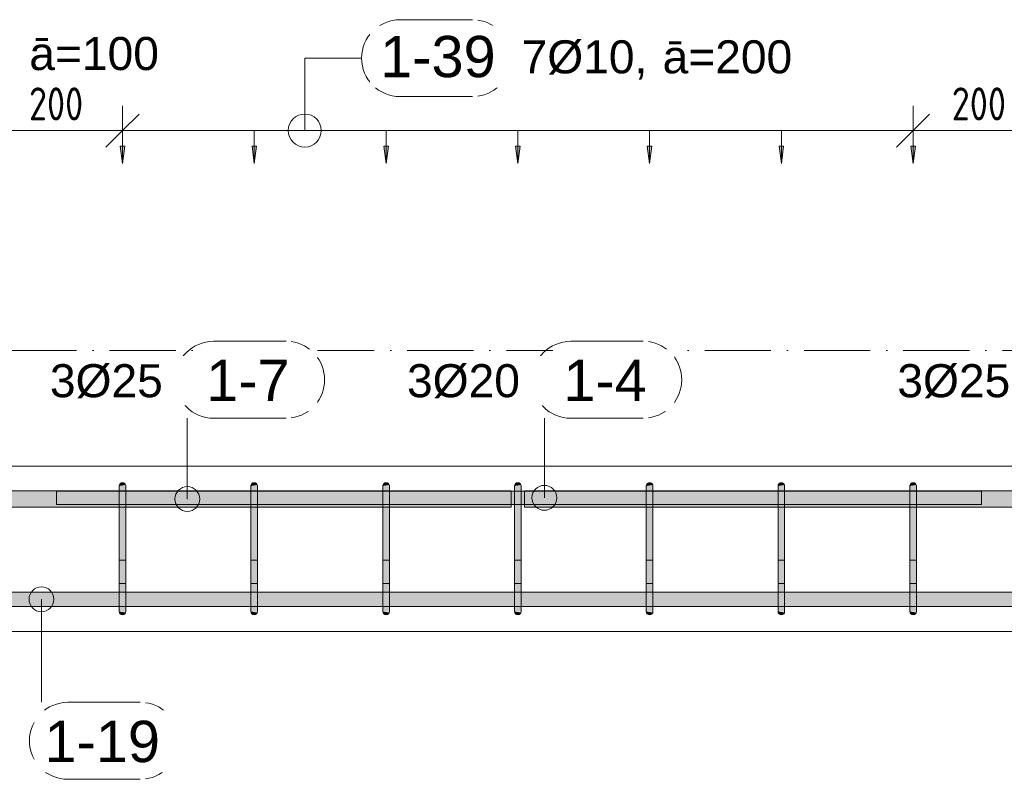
# Model space of a CAD drawing. Header units: millimetres. Extents: x 4307 to 42792, y 1610 to 10025.
# Tile 210 of 256: x 32364 to 33853, y 8446 to 9596. Entities that reach past the tile are written whole.
import ezdxf

# ---------------------------------------------------------------- set-up
doc = ezdxf.new("R2010")
doc.units = ezdxf.units.MM
doc.linetypes.add('Čerchovaná', pattern=[150, 100, -25, 0, -25])
for name, color, linetype, lineweight in [('A-ANNO-DIMS', 211, 'Continuous', 5), ('A-ANNO-DIMS-25', 211, 'Continuous', 5), ('A-FLOR-LEVL', 51, 'Continuous', 5), ('S-BEAM', 12, 'Continuous', 9), ('S-RBAR', 171, 'Continuous', 5), ('S-RBAR-IDEN', 171, 'Continuous', 5)]:
    doc.layers.add(name, color=color, linetype=linetype, lineweight=lineweight)
doc.styles.add('Arial', font='arial.ttf', dxfattribs={"height": 50})
doc.styles.add('Arial_1', font='arial.ttf', dxfattribs={"height": 62.5})
doc.styles.add('ISOCPEUR_2', font='isocpeur.ttf', dxfattribs={"width": 0.8, "height": 50})
doc.dimstyles.new('Vnitřní', dxfattribs={"dimscale": 304.8, "dimtxt": 49.799059, "dimasz": 0.164042, "dimexe": 0.123031, "dimexo": 0.0625, "dimgap": 0, "dimtad": 1, "dimdec": 0, "dimzin": 0, "dimdsep": 46, "dimtxsty": 'ISOCPEUR_2', "dimblk1": 'OBLIQUE', "dimblk2": 'OBLIQUE', "dimsah": 1, "dimcen": 0.09, "dimdle": 0.123031, "dimazin": 0, "dimtfac": 1, "dimtdec": 4, "dimtix": 1, "dimtmove": 0, "dimatfit": 3, "dimfxl": 0.123031, "dimfxlon": 1, "dimtvp": 1, "dimtolj": 1, "dimtzin": 0, "dimarcsym": 2})
doc.dimstyles.new('Výztuž_kusy__řezy__3', dxfattribs={"dimscale": 304.8, "dimtxt": 0.18, "dimasz": 0, "dimexe": 0, "dimexo": 0.0625, "dimgap": 0.082021, "dimtad": 1, "dimdec": 0, "dimzin": 0, "dimdsep": 46, "dimtxsty": 'Arial_1', "dimblk1": 'NONE', "dimblk2": 'NONE', "dimsah": 1, "dimcen": 0.09, "dimazin": 0, "dimtfac": 1, "dimtdec": 4, "dimtix": 1, "dimtmove": 0, "dimatfit": 3, "dimfxl": 0.164042, "dimfxlon": 1, "dimtvp": 1, "dimtfill": 1, "dimtolj": 1, "dimtzin": 0, "dimarcsym": 2})

# ---------------------------------------------------------------- blocks, each defined once
blk = doc.blocks.new('DIMBLOCK792-V3')
at = {"layer": 'A-ANNO-DIMS-25'}
for p, q in [((32319.2, 9427.8), (32319.2, 9465.3)), ((32519.2, 9427.8), (32519.2, 9465.3)), ((32319.2, 9427.8), (32344.2, 9452.8)), ((32519.2, 9427.8), (32544.2, 9452.8)), ((32281.7, 9427.8), (32556.7, 9427.8)), ((32319.2, 9427.8), (32294.2, 9402.8)), ((32319.2, 9427.8), (32319.2, 9390.3)), ((32519.2, 9427.8), (32494.2, 9402.8)), ((32519.2, 9427.8), (32519.2, 9390.3))]:
    blk.add_line(p, q, dxfattribs=at)
at = {"layer": 'A-ANNO-DIMS-25', "color": 0, "insert": (32377.6, 9493.1), "char_height": 50, "width": 99.981, "attachment_point": 1, "line_spacing_factor": 1.149209, "style": 'ISOCPEUR_2'}
blk.add_mtext('200', dxfattribs=at)
blk = doc.blocks.new('_Oblique')
at = {"color": 0, "linetype": 'ByBlock', "lineweight": -2}
blk.add_line((-0.5, -0.5), (0.5, 0.5), dxfattribs=at)
blk = doc.blocks.new('DIMBLOCK793-V3')
at = {"layer": 'A-ANNO-DIMS-25'}
for p, q in [((33715.5, 9427.8), (33715.5, 9465.3)), ((33915.5, 9427.8), (33915.5, 9465.3)), ((33715.5, 9427.8), (33740.5, 9452.8)), ((33915.5, 9427.8), (33940.5, 9452.8)), ((33678, 9427.8), (33953, 9427.8)), ((33715.5, 9427.8), (33690.5, 9402.8)), ((33715.5, 9427.8), (33715.5, 9390.3)), ((33915.5, 9427.8), (33890.5, 9402.8)), ((33915.5, 9427.8), (33915.5, 9390.3))]:
    blk.add_line(p, q, dxfattribs=at)
at = {"layer": 'A-ANNO-DIMS-25', "color": 0, "insert": (33773.9, 9493.1), "char_height": 50, "width": 99.981, "attachment_point": 1, "line_spacing_factor": 1.149209, "style": 'ISOCPEUR_2'}
blk.add_mtext('200', dxfattribs=at)
blk = doc.blocks.new('DIMBLOCK812-V3')
at = {"layer": 'A-ANNO-DIMS-25'}
for points in [[(32519.2, 9377.8), (32522.7, 9404.1), (32515.8, 9404.1)], [(32718.6, 9377.8), (32722.1, 9404.1), (32715.2, 9404.1)]]:
    blk.add_hatch(color=256, dxfattribs=at).paths.add_polyline_path(points)
for p, q in [((32519.2, 9427.8), (32718.6, 9427.8)), ((32519.2, 9427.8), (32519.2, 9427.8)), ((32519.2, 9427.8), (32519.2, 9377.8)), ((32718.6, 9427.8), (32718.6, 9427.8)), ((32718.6, 9427.8), (32718.6, 9377.8)), ((32522.7, 9404.1), (32515.8, 9404.1)), ((32515.8, 9404.1), (32519.2, 9377.8)), ((32519.2, 9377.8), (32522.7, 9404.1)), ((32722.1, 9404.1), (32715.2, 9404.1)), ((32715.2, 9404.1), (32718.6, 9377.8)), ((32718.6, 9377.8), (32722.1, 9404.1))]:
    blk.add_line(p, q, dxfattribs=at)
blk = doc.blocks.new('_None')
blk = doc.blocks.new('DIMBLOCK813-V3')
at = {"layer": 'A-ANNO-DIMS-25'}
for points in [[(32718.6, 9377.8), (32722.1, 9404.1), (32715.2, 9404.1)], [(32918, 9377.8), (32921.5, 9404.1), (32914.5, 9404.1)]]:
    blk.add_hatch(color=256, dxfattribs=at).paths.add_polyline_path(points)
for p, q in [((32718.6, 9427.8), (32918, 9427.8)), ((32718.6, 9427.8), (32718.6, 9427.8)), ((32718.6, 9427.8), (32718.6, 9377.8)), ((32918, 9427.8), (32918, 9427.8)), ((32918, 9427.8), (32918, 9377.8)), ((32722.1, 9404.1), (32715.2, 9404.1)), ((32715.2, 9404.1), (32718.6, 9377.8)), ((32718.6, 9377.8), (32722.1, 9404.1)), ((32921.5, 9404.1), (32914.5, 9404.1)), ((32914.5, 9404.1), (32918, 9377.8)), ((32918, 9377.8), (32921.5, 9404.1))]:
    blk.add_line(p, q, dxfattribs=at)
blk = doc.blocks.new('DIMBLOCK814-V3')
at = {"layer": 'A-ANNO-DIMS-25'}
for points in [[(32918, 9377.8), (32921.5, 9404.1), (32914.5, 9404.1)], [(33117.4, 9377.8), (33120.8, 9404.1), (33113.9, 9404.1)]]:
    blk.add_hatch(color=256, dxfattribs=at).paths.add_polyline_path(points)
for p, q in [((32918, 9427.8), (33117.4, 9427.8)), ((32918, 9427.8), (32918, 9427.8)), ((32918, 9427.8), (32918, 9377.8)), ((33117.4, 9427.8), (33117.4, 9427.8)), ((33117.4, 9427.8), (33117.4, 9377.8)), ((32921.5, 9404.1), (32914.5, 9404.1)), ((32914.5, 9404.1), (32918, 9377.8)), ((32918, 9377.8), (32921.5, 9404.1)), ((33120.8, 9404.1), (33113.9, 9404.1)), ((33113.9, 9404.1), (33117.4, 9377.8)), ((33117.4, 9377.8), (33120.8, 9404.1))]:
    blk.add_line(p, q, dxfattribs=at)
blk = doc.blocks.new('DIMBLOCK815-V3')
at = {"layer": 'A-ANNO-DIMS-25'}
for points in [[(33117.4, 9377.8), (33120.8, 9404.1), (33113.9, 9404.1)], [(33316.8, 9377.8), (33320.2, 9404.1), (33313.3, 9404.1)]]:
    blk.add_hatch(color=256, dxfattribs=at).paths.add_polyline_path(points)
for p, q in [((33117.4, 9427.8), (33316.8, 9427.8)), ((33117.4, 9427.8), (33117.4, 9427.8)), ((33117.4, 9427.8), (33117.4, 9377.8)), ((33316.8, 9427.8), (33316.8, 9427.8)), ((33316.8, 9427.8), (33316.8, 9377.8)), ((33120.8, 9404.1), (33113.9, 9404.1)), ((33113.9, 9404.1), (33117.4, 9377.8)), ((33117.4, 9377.8), (33120.8, 9404.1)), ((33320.2, 9404.1), (33313.3, 9404.1)), ((33313.3, 9404.1), (33316.8, 9377.8)), ((33316.8, 9377.8), (33320.2, 9404.1))]:
    blk.add_line(p, q, dxfattribs=at)
blk = doc.blocks.new('DIMBLOCK816-V3')
at = {"layer": 'A-ANNO-DIMS-25'}
for points in [[(33316.8, 9377.8), (33320.2, 9404.1), (33313.3, 9404.1)], [(33516.1, 9377.8), (33519.6, 9404.1), (33512.7, 9404.1)]]:
    blk.add_hatch(color=256, dxfattribs=at).paths.add_polyline_path(points)
for p, q in [((33316.8, 9427.8), (33516.1, 9427.8)), ((33316.8, 9427.8), (33316.8, 9427.8)), ((33316.8, 9427.8), (33316.8, 9377.8)), ((33516.1, 9427.8), (33516.1, 9427.8)), ((33516.1, 9427.8), (33516.1, 9377.8)), ((33320.2, 9404.1), (33313.3, 9404.1)), ((33313.3, 9404.1), (33316.8, 9377.8)), ((33316.8, 9377.8), (33320.2, 9404.1)), ((33519.6, 9404.1), (33512.7, 9404.1)), ((33512.7, 9404.1), (33516.1, 9377.8)), ((33516.1, 9377.8), (33519.6, 9404.1))]:
    blk.add_line(p, q, dxfattribs=at)
blk = doc.blocks.new('DIMBLOCK817-V3')
at = {"layer": 'A-ANNO-DIMS-25'}
for points in [[(33516.1, 9377.8), (33519.6, 9404.1), (33512.7, 9404.1)], [(33715.5, 9377.8), (33719, 9404.1), (33712.1, 9404.1)]]:
    blk.add_hatch(color=256, dxfattribs=at).paths.add_polyline_path(points)
for p, q in [((33516.1, 9427.8), (33715.5, 9427.8)), ((33516.1, 9427.8), (33516.1, 9427.8)), ((33516.1, 9427.8), (33516.1, 9377.8)), ((33715.5, 9427.8), (33715.5, 9427.8)), ((33715.5, 9427.8), (33715.5, 9377.8)), ((33519.6, 9404.1), (33512.7, 9404.1)), ((33512.7, 9404.1), (33516.1, 9377.8)), ((33516.1, 9377.8), (33519.6, 9404.1)), ((33719, 9404.1), (33712.1, 9404.1)), ((33712.1, 9404.1), (33715.5, 9377.8)), ((33715.5, 9377.8), (33719, 9404.1))]:
    blk.add_line(p, q, dxfattribs=at)
blk = doc.blocks.new('DIMBLOCK818-V3')
at = {"layer": 'A-ANNO-DIMS-25'}
for points in [[(32519.2, 9377.8), (32522.7, 9404.1), (32515.8, 9404.1)], [(32718.6, 9377.8), (32722.1, 9404.1), (32715.2, 9404.1)], [(32918, 9377.8), (32921.5, 9404.1), (32914.5, 9404.1)], [(33117.4, 9377.8), (33120.8, 9404.1), (33113.9, 9404.1)], [(33316.8, 9377.8), (33320.2, 9404.1), (33313.3, 9404.1)], [(33516.1, 9377.8), (33519.6, 9404.1), (33512.7, 9404.1)], [(33715.5, 9377.8), (33719, 9404.1), (33712.1, 9404.1)]]:
    blk.add_hatch(color=256, dxfattribs=at).paths.add_polyline_path(points)
for p, q in [((32519.2, 9427.8), (33715.5, 9427.8)), ((32519.2, 9427.8), (32718.6, 9427.8)), ((32519.2, 9427.8), (32519.2, 9427.8)), ((32519.2, 9427.8), (32519.2, 9377.8)), ((32718.6, 9427.8), (32918, 9427.8)), ((32718.6, 9427.8), (32718.6, 9427.8)), ((32718.6, 9427.8), (32718.6, 9377.8)), ((32918, 9427.8), (33117.4, 9427.8)), ((32918, 9427.8), (32918, 9427.8)), ((32918, 9427.8), (32918, 9377.8)), ((33117.4, 9427.8), (33316.8, 9427.8)), ((33117.4, 9427.8), (33117.4, 9427.8)), ((33117.4, 9427.8), (33117.4, 9377.8)), ((33316.8, 9427.8), (33516.1, 9427.8)), ((33316.8, 9427.8), (33316.8, 9427.8)), ((33316.8, 9427.8), (33316.8, 9377.8)), ((33516.1, 9427.8), (33715.5, 9427.8)), ((33516.1, 9427.8), (33516.1, 9427.8)), ((33516.1, 9427.8), (33516.1, 9377.8)), ((33715.5, 9427.8), (33715.5, 9427.8)), ((33715.5, 9427.8), (33715.5, 9377.8)), ((32522.7, 9404.1), (32515.8, 9404.1)), ((32515.8, 9404.1), (32519.2, 9377.8)), ((32519.2, 9377.8), (32522.7, 9404.1)), ((32722.1, 9404.1), (32715.2, 9404.1)), ((32715.2, 9404.1), (32718.6, 9377.8)), ((32718.6, 9377.8), (32722.1, 9404.1)), ((32921.5, 9404.1), (32914.5, 9404.1)), ((32914.5, 9404.1), (32918, 9377.8)), ((32918, 9377.8), (32921.5, 9404.1)), ((33120.8, 9404.1), (33113.9, 9404.1)), ((33113.9, 9404.1), (33117.4, 9377.8)), ((33117.4, 9377.8), (33120.8, 9404.1)), ((33320.2, 9404.1), (33313.3, 9404.1)), ((33313.3, 9404.1), (33316.8, 9377.8)), ((33316.8, 9377.8), (33320.2, 9404.1)), ((33519.6, 9404.1), (33512.7, 9404.1)), ((33512.7, 9404.1), (33516.1, 9377.8)), ((33516.1, 9377.8), (33519.6, 9404.1)), ((33719, 9404.1), (33712.1, 9404.1)), ((33712.1, 9404.1), (33715.5, 9377.8)), ((33715.5, 9377.8), (33719, 9404.1))]:
    blk.add_line(p, q, dxfattribs=at)
blk = doc.blocks.new('Popisek výztuže__BEZ NATOČENÍ_ - _Typ_ množství_PRAVÝ _řezy_-573725-V3')
at = {"layer": 'S-RBAR-IDEN'}
for p, q in [((6547.6, 9782.6), (6437.9, 9782.6)), ((6437.9, 9666.2), (6547.6, 9666.2))]:
    blk.add_line(p, q, dxfattribs=at)
for centre, start, end in [((6437.9, 9724.4), 90, 270), ((6547.6, 9724.4), 277.6434, 82.3566)]:
    blk.add_arc(centre, 58.2, start, end, dxfattribs=at)
blk = doc.blocks.new('Popisek výztuže - _Typ_ množství_LEVÝ-573731-V3')
at = {"layer": 'S-RBAR-IDEN'}
for p, q in [((5555.8, 9108.9), (5446.1, 9108.9)), ((5446.1, 8992.5), (5555.8, 8992.5))]:
    blk.add_line(p, q, dxfattribs=at)
for centre, start, end in [((5446.1, 9050.7), 90, 270), ((5555.8, 9050.7), 277.6434, 82.3566)]:
    blk.add_arc(centre, 58.2, start, end, dxfattribs=at)

msp = doc.modelspace()

# ---------------------------------------------------------------- hatches: boundary and pattern name
at = {"layer": 'S-RBAR'}
for points in [[(32514.2, 8890), (32524.1, 8891.3), (32523.6, 8892.5), (32522.8, 8893.5), (32521.7, 8894.3), (32520.5, 8894.8), (32519.2, 8895), (32517.9, 8894.8), (32516.7, 8894.3), (32515.7, 8893.5), (32514.9, 8892.4), (32514.4, 8891.3)], [(32713.6, 8890), (32723.4, 8891.3), (32722.9, 8892.5), (32722.2, 8893.5), (32721.1, 8894.3), (32719.9, 8894.8), (32718.6, 8895), (32717.3, 8894.8), (32716.1, 8894.3), (32715.1, 8893.5), (32714.2, 8892.4), (32713.8, 8891.3)], [(32913, 8890), (32922.8, 8891.3), (32922.3, 8892.5), (32921.5, 8893.5), (32920.5, 8894.3), (32919.3, 8894.8), (32918, 8895), (32916.7, 8894.8), (32915.5, 8894.3), (32914.5, 8893.5), (32913.6, 8892.4), (32913.2, 8891.3)], [(33112.4, 8890), (33122.2, 8891.3), (33121.7, 8892.5), (33120.1, 8894.1), (33119.9, 8894.3), (33118.7, 8894.8), (33117.4, 8895), (33116.1, 8894.8), (33114.9, 8894.3), (33113.8, 8893.5), (33113, 8892.4), (33112.5, 8891.3)], [(33311.8, 8890), (33321.6, 8891.3), (33321.1, 8892.5), (33320.3, 8893.5), (33319.3, 8894.3), (33318.1, 8894.8), (33316.8, 8895), (33315.5, 8894.8), (33314.3, 8894.3), (33313.2, 8893.5), (33312.4, 8892.4), (33311.9, 8891.3)], [(33511.1, 8890), (33521, 8891.3), (33520.5, 8892.5), (33519.7, 8893.5), (33518.6, 8894.3), (33517.4, 8894.8), (33516.1, 8895), (33514.8, 8894.8), (33513.6, 8894.3), (33512.6, 8893.5), (33511.8, 8892.4), (33511.3, 8891.3)], [(33710.5, 8890), (33720.3, 8891.3), (33719.8, 8892.5), (33719.1, 8893.5), (33718, 8894.3), (33716.8, 8894.8), (33715.5, 8895), (33714.2, 8894.8), (33713, 8894.3), (33712, 8893.5), (33711.1, 8892.4), (33710.7, 8891.3)], [(32524.2, 8865), (32524.2, 8890), (32514.2, 8890), (32514.2, 8865)], [(32723.6, 8865), (32723.6, 8890), (32713.6, 8890), (32713.6, 8865)], [(32923, 8865), (32923, 8890), (32913, 8890), (32913, 8865)], [(33122.4, 8865), (33122.2, 8890), (33112.4, 8890), (33112.4, 8865), (33120.1, 8865)], [(33321.8, 8865), (33321.8, 8890), (33311.8, 8890), (33311.8, 8865)], [(33521.1, 8865), (33521.1, 8890), (33511.1, 8890), (33511.1, 8865)], [(33720.5, 8865), (33720.5, 8890), (33710.5, 8890), (33710.5, 8865)], [(32524.2, 8725), (32524.2, 8865), (32514.2, 8865), (32514.2, 8725)], [(32723.6, 8725), (32723.6, 8865), (32713.6, 8865), (32713.6, 8725)], [(32923, 8725), (32923, 8865), (32913, 8865), (32913, 8725)], [(33112.4, 8725), (33122.4, 8725), (33122.4, 8865), (33112.4, 8865), (33112.4, 8832)], [(33321.8, 8725), (33321.8, 8865), (33311.8, 8865), (33311.8, 8725)], [(33521.1, 8725), (33521.1, 8865), (33511.1, 8865), (33511.1, 8725)], [(33720.5, 8725), (33720.5, 8865), (33710.5, 8865), (33710.5, 8725)], [(32524.1, 8700), (32524.2, 8700), (32524.2, 8725), (32514.2, 8725), (32514.2, 8700), (32519.2, 8700)], [(32723.4, 8700), (32723.6, 8700), (32723.6, 8725), (32713.6, 8725), (32713.6, 8700), (32718.6, 8700)], [(32922.8, 8700), (32923, 8700), (32923, 8725), (32913, 8725), (32913, 8700), (32918, 8700)], [(33122.2, 8700), (33122.4, 8700), (33122.4, 8725), (33112.4, 8725), (33112.4, 8700), (33120.1, 8700)], [(33321.6, 8700), (33321.8, 8700), (33321.8, 8725), (33311.8, 8725), (33311.8, 8700), (33316.8, 8700)], [(33516.1, 8700), (33521.1, 8700), (33521.1, 8725), (33511.1, 8725), (33511.1, 8700), (33514.8, 8700)], [(33720.3, 8700), (33720.5, 8700), (33720.5, 8725), (33710.5, 8725), (33710.5, 8700), (33715.5, 8700)], [(32519.2, 8695), (32520.5, 8695.2), (32521.7, 8695.7), (32522.8, 8696.5), (32523.6, 8697.5), (32524.1, 8698.7), (32514.2, 8700), (32514.4, 8698.7), (32514.9, 8697.5), (32515.7, 8696.5), (32516.7, 8695.7), (32517.9, 8695.2)], [(32718.6, 8695), (32719.9, 8695.2), (32721.1, 8695.7), (32722.2, 8696.5), (32722.9, 8697.5), (32723.4, 8698.7), (32713.6, 8700), (32713.8, 8698.7), (32714.3, 8697.5), (32715.1, 8696.5), (32716.1, 8695.7), (32717.3, 8695.2)], [(32918, 8695), (32919.3, 8695.2), (32920.5, 8695.7), (32921.5, 8696.5), (32922.3, 8697.5), (32922.8, 8698.7), (32913, 8700), (32913.2, 8698.7), (32913.7, 8697.5), (32914.5, 8696.5), (32915.5, 8695.7), (32916.7, 8695.2)], [(33117.4, 8695), (33118.7, 8695.2), (33120.1, 8695.9), (33120.9, 8696.5), (33121.7, 8697.5), (33122.2, 8698.7), (33112.4, 8700), (33112.5, 8698.7), (33113, 8697.5), (33113.8, 8696.5), (33114.9, 8695.7), (33116.1, 8695.2)], [(33316.8, 8695), (33318.1, 8695.2), (33319.3, 8695.7), (33320.3, 8696.5), (33321.1, 8697.5), (33321.6, 8698.7), (33311.8, 8700), (33311.9, 8698.7), (33312.4, 8697.5), (33313.2, 8696.5), (33314.3, 8695.7), (33315.5, 8695.2)], [(33516.1, 8695), (33517.4, 8695.2), (33518.6, 8695.7), (33519.7, 8696.5), (33520.5, 8697.5), (33521, 8698.7), (33511.1, 8700), (33511.3, 8698.7), (33511.8, 8697.5), (33513.1, 8696.1), (33513.6, 8695.7), (33514.8, 8695.2)], [(33715.5, 8695), (33716.8, 8695.2), (33718, 8695.7), (33719.1, 8696.5), (33719.8, 8697.5), (33720.3, 8698.7), (33710.5, 8700), (33710.7, 8698.7), (33711.2, 8697.5), (33712, 8696.5), (33713, 8695.7), (33714.2, 8695.2)]]:
    msp.add_hatch(color=7, dxfattribs=at).paths.add_polyline_path(points)
h = msp.add_hatch(color=7, dxfattribs=at)
h.paths.add_polyline_path([(33107.1, 8857.8), (33107.1, 8882.8), (32923, 8882.8), (32923, 8857.8), (33032.8, 8857.8)])
h.paths.add_polyline_path([(32913, 8857.8), (32913, 8882.8), (32723.6, 8882.8), (32723.6, 8857.8), (32858.2, 8857.8)])
h.paths.add_polyline_path([(32713.6, 8857.8), (32713.6, 8882.8), (32524.2, 8882.8), (32524.2, 8857.8), (32683.5, 8857.8)])
h.paths.add_polyline_path([(32508.9, 8857.8), (32514.2, 8857.8), (32514.2, 8882.8), (32324.2, 8882.8), (32324.2, 8857.8), (32334.3, 8857.8)])
h.paths.add_polyline_path([(32314.2, 8857.8), (32314.2, 8882.8), (32239.6, 8882.8), (32239.6, 8857.8), (32246.9, 8857.8)])
h.paths.add_polyline_path([(32229.6, 8857.8), (32229.6, 8882.8), (32155, 8882.8), (32155, 8857.8), (32159.6, 8857.8)])
h.paths.add_polyline_path([(32145, 8857.8), (32145, 8882.8), (32070.4, 8882.8), (32070.4, 8857.8), (32072.3, 8857.8)])
h.paths.add_polyline_path([(32060.4, 8857.8), (32060.4, 8882.8), (31985.8, 8882.8), (31985.8, 8857.8), (32028.6, 8857.8)])
h.paths.add_polyline_path([(31975.8, 8857.8), (31975.8, 8882.8), (31901.2, 8882.8), (31901.2, 8857.8), (31941.3, 8857.8)])
h.paths.add_polyline_path([(31891.2, 8857.8), (31891.2, 8882.8), (31816.5, 8882.8), (31816.5, 8857.8), (31854, 8857.8)])
h.paths.add_polyline_path([(31806.5, 8857.8), (31806.5, 8882.8), (31743.1, 8882.8), (31743.1, 8857.8), (31766.7, 8857.8)])
h.paths.add_polyline_path([(31733.1, 8857.8), (31733.1, 8882.8), (31698, 8882.8), (31698, 8857.8), (31723, 8857.8)])
h.paths.add_polyline_path([(31679.4, 8857.8), (31688, 8857.8), (31688, 8882.8), (31652.9, 8882.8), (31652.9, 8857.8)])
h.paths.add_polyline_path([(31642.9, 8857.8), (31642.9, 8882.8), (31607.7, 8882.8), (31607.7, 8857.8), (31635.7, 8857.8)])
h.paths.add_polyline_path([(31597.7, 8857.8), (31597.7, 8882.8), (31562.6, 8882.8), (31562.6, 8857.8), (31592, 8857.8)])
h.paths.add_polyline_path([(31552.6, 8857.8), (31552.6, 8882.8), (31517.5, 8882.8), (31517.5, 8857.8), (31548.4, 8857.8)])
h.paths.add_polyline_path([(31507.5, 8857.8), (31507.5, 8882.8), (31497.4, 8882.8), (31497.4, 8857.8), (31504.7, 8857.8)])
h = msp.add_hatch(color=7, dxfattribs=at)
h.paths.add_polyline_path([(33127.6, 8862.1), (33127.6, 8882.1), (33122.4, 8882.1), (33122.4, 8862.1)])
h.paths.add_polyline_path([(33107.1, 8862.1), (33112.4, 8862.1), (33112.4, 8882.1), (33107.1, 8882.1), (33107.1, 8865)])
h = msp.add_hatch(color=7, dxfattribs=at)
h.paths.add_polyline_path([(35779.6, 8857.8), (35868.1, 8857.8), (35868.1, 8882.8), (35779.6, 8882.8), (35779.6, 8865)])
h.paths.add_polyline_path([(38077.4, 8857.8), (38077.4, 8882.8), (37887.8, 8882.8), (37887.8, 8857.8), (38010.1, 8857.8)])
h.paths.add_polyline_path([(33127.6, 8857.8), (33311.8, 8857.8), (33311.8, 8882.8), (33127.6, 8882.8)])
h.paths.add_polyline_path([(35671.1, 8857.8), (35671.1, 8882.8), (35582.6, 8882.8), (35582.6, 8857.8), (35652.4, 8857.8)])
h.paths.add_polyline_path([(33321.8, 8857.8), (33511.1, 8857.8), (33511.1, 8882.8), (33321.8, 8882.8), (33321.8, 8865)])
h.paths.add_polyline_path([(35739.7, 8857.8), (35769.6, 8857.8), (35769.6, 8882.8), (35681.1, 8882.8), (35681.1, 8857.8)])
h.paths.add_polyline_path([(37877.8, 8857.8), (37877.8, 8882.8), (37688.2, 8882.8), (37688.2, 8857.8), (37835.4, 8857.8)])
h.paths.add_polyline_path([(33521.1, 8857.8), (33710.5, 8857.8), (33710.5, 8882.8), (33521.1, 8882.8), (33521.1, 8865)])
h.paths.add_polyline_path([(35572.6, 8857.8), (35572.6, 8882.8), (35484, 8882.8), (35484, 8857.8), (35565.1, 8857.8)])
h.paths.add_polyline_path([(33720.5, 8857.8), (33910.5, 8857.8), (33910.5, 8882.8), (33720.5, 8882.8), (33720.5, 8865)])
h.paths.add_polyline_path([(35878.1, 8857.8), (35966.6, 8857.8), (35966.6, 8882.8), (35878.1, 8882.8), (35878.1, 8865)])
h.paths.add_polyline_path([(37678.2, 8857.8), (37678.2, 8882.8), (37488.6, 8882.8), (37488.6, 8857.8), (37660.8, 8857.8)])
h.paths.add_polyline_path([(33920.5, 8857.8), (33999.6, 8857.8), (33999.6, 8882.8), (33920.5, 8882.8), (33920.5, 8865)])
h.paths.add_polyline_path([(35474, 8857.8), (35474, 8882.8), (35385.5, 8882.8), (35385.5, 8857.8), (35390.5, 8857.8)])
h.paths.add_polyline_path([(34009.6, 8857.8), (34088.7, 8857.8), (34088.7, 8882.8), (34009.6, 8882.8), (34009.6, 8865)])
h.paths.add_polyline_path([(35375.5, 8857.8), (35375.5, 8882.8), (35285.5, 8882.8), (35285.5, 8857.8), (35303.1, 8857.8)])
h.paths.add_polyline_path([(34098.7, 8857.8), (34177.9, 8857.8), (34177.9, 8882.8), (34098.7, 8882.8), (34098.7, 8865)])
h.paths.add_polyline_path([(35976.6, 8857.8), (36065.1, 8857.8), (36065.1, 8882.8), (35976.6, 8882.8), (35976.6, 8865)])
h.paths.add_polyline_path([(34953.9, 8857.8), (34983.4, 8857.8), (34983.4, 8882.8), (34944.7, 8882.8), (34944.7, 8857.8)])
h.paths.add_polyline_path([(37478.6, 8857.8), (37478.6, 8882.8), (37289, 8882.8), (37289, 8857.8), (37398.8, 8857.8)])
h.paths.add_polyline_path([(34187.9, 8857.8), (34267, 8857.8), (34267, 8882.8), (34187.9, 8882.8), (34187.9, 8865)])
h.paths.add_polyline_path([(35275.5, 8857.8), (35275.5, 8882.8), (35236.8, 8882.8), (35236.8, 8857.8), (35259.5, 8857.8)])
h.paths.add_polyline_path([(34277, 8857.8), (34356.1, 8857.8), (34356.1, 8882.8), (34277, 8882.8), (34277, 8865)])
h.paths.add_polyline_path([(37279, 8857.8), (37279, 8882.8), (37089.4, 8882.8), (37089.4, 8857.8), (37224.2, 8857.8)])
h.paths.add_polyline_path([(34366.1, 8857.8), (34445.2, 8857.8), (34445.2, 8882.8), (34366.1, 8882.8), (34366.1, 8865)])
h.paths.add_polyline_path([(36370.7, 8857.8), (36459.2, 8857.8), (36459.2, 8882.8), (36370.7, 8882.8), (36370.7, 8865)])
h.paths.add_polyline_path([(34993.4, 8857.8), (35032.1, 8857.8), (35032.1, 8882.8), (34993.4, 8882.8), (34993.4, 8865)])
h.paths.add_polyline_path([(35226.8, 8857.8), (35226.8, 8882.8), (35188.1, 8882.8), (35188.1, 8857.8), (35215.8, 8857.8)])
h.paths.add_polyline_path([(34455.2, 8857.8), (34545.2, 8857.8), (34545.2, 8882.8), (34455.2, 8882.8), (34455.2, 8865)])
h.paths.add_polyline_path([(36075.1, 8857.8), (36163.7, 8857.8), (36163.7, 8882.8), (36075.1, 8882.8), (36075.1, 8865)])
h.paths.add_polyline_path([(37079.4, 8857.8), (37079.4, 8882.8), (36889.8, 8882.8), (36889.8, 8857.8), (37049.5, 8857.8)])
h.paths.add_polyline_path([(36351, 8857.8), (36360.7, 8857.8), (36360.7, 8882.8), (36272.2, 8882.8), (36272.2, 8857.8)])
h.paths.add_polyline_path([(34555.2, 8857.8), (34593.9, 8857.8), (34593.9, 8882.8), (34555.2, 8882.8), (34555.2, 8865)])
h.paths.add_polyline_path([(35178.1, 8857.8), (35178.1, 8882.8), (35139.5, 8882.8), (35139.5, 8857.8), (35172.2, 8857.8)])
h.paths.add_polyline_path([(34934.7, 8857.8), (34934.7, 8882.8), (34896, 8882.8), (34896, 8857.8), (34910.2, 8857.8)])
h.paths.add_polyline_path([(34603.9, 8857.8), (34642.6, 8857.8), (34642.6, 8882.8), (34603.9, 8882.8), (34603.9, 8865)])
h.paths.add_polyline_path([(36879.8, 8857.8), (36879.8, 8882.8), (36764.8, 8882.8), (36764.8, 8857.8), (36874.9, 8857.8)])
h.paths.add_polyline_path([(35080.8, 8857.8), (35080.8, 8882.8), (35042.1, 8882.8), (35042.1, 8857.8)])
h.paths.add_polyline_path([(34691.3, 8857.8), (34691.3, 8882.8), (34652.6, 8882.8), (34652.6, 8857.8)])
h.paths.add_polyline_path([(36469.2, 8857.8), (36557.7, 8857.8), (36557.7, 8882.8), (36469.2, 8882.8), (36469.2, 8865)])
h.paths.add_polyline_path([(36173.7, 8857.8), (36262.2, 8857.8), (36262.2, 8882.8), (36173.7, 8882.8), (36173.7, 8865)])
h.paths.add_polyline_path([(34886, 8857.8), (34886, 8882.8), (34847.3, 8882.8), (34847.3, 8857.8), (34866.5, 8857.8)])
h.paths.add_polyline_path([(36754.8, 8857.8), (36754.8, 8882.8), (36666.3, 8882.8), (36666.3, 8857.8), (36700.3, 8857.8)])
h.paths.add_polyline_path([(34701.3, 8857.8), (34739.9, 8857.8), (34739.9, 8882.8), (34701.3, 8882.8), (34701.3, 8862.2)])
h.paths.add_polyline_path([(35129.5, 8857.8), (35129.5, 8882.8), (35090.8, 8882.8), (35090.8, 8857.8), (35128.5, 8857.8)])
h.paths.add_polyline_path([(34749.9, 8857.8), (34788.6, 8857.8), (34788.6, 8882.8), (34749.9, 8882.8), (34749.9, 8862.2)])
h.paths.add_polyline_path([(36656.3, 8857.8), (36656.3, 8882.8), (36567.7, 8882.8), (36567.7, 8857.8), (36612.9, 8857.8)])
h.paths.add_polyline_path([(34837.3, 8857.8), (34837.3, 8882.8), (34798.6, 8882.8), (34798.6, 8857.8), (34822.9, 8857.8)])
h = msp.add_hatch(color=7, dxfattribs=at)
h.paths.add_polyline_path([(31497.4, 8707.6), (31507.5, 8707.9), (31507.5, 8729.6), (31497.4, 8729.6), (31497.4, 8711.3)])
h.paths.add_polyline_path([(33993.3, 8707.6), (33999.6, 8707.9), (33999.6, 8729.6), (33920.5, 8729.6), (33920.5, 8707.6), (33949.7, 8707.6)])
h.paths.add_polyline_path([(34037, 8707.6), (34088.7, 8707.9), (34088.7, 8729.6), (34009.6, 8729.6), (34009.6, 8707.6)])
h.paths.add_polyline_path([(31517.5, 8707.6), (31552.6, 8707.9), (31552.6, 8729.6), (31517.5, 8729.6), (31517.5, 8707.9)])
h.paths.add_polyline_path([(33906, 8707.6), (33910.5, 8707.9), (33910.5, 8729.6), (33720.5, 8729.6), (33720.5, 8707.6), (33731.4, 8707.6)])
h.paths.add_polyline_path([(31562.6, 8707.6), (31597.7, 8707.9), (31597.7, 8729.6), (31562.6, 8729.6), (31562.6, 8707.9)])
h.paths.add_polyline_path([(33687.7, 8707.6), (33710.5, 8707.9), (33710.5, 8729.6), (33521.1, 8729.6), (33521.1, 8707.6), (33644.1, 8707.6)])
h.paths.add_polyline_path([(31607.7, 8707.6), (31642.9, 8707.9), (31642.9, 8729.6), (31607.7, 8729.6), (31607.7, 8707.9)])
h.paths.add_polyline_path([(31652.9, 8707.6), (31688, 8707.9), (31688, 8729.6), (31652.9, 8729.6), (31652.9, 8707.9)])
h.paths.add_polyline_path([(33469.4, 8707.6), (33511.1, 8707.9), (33511.1, 8729.6), (33321.8, 8729.6), (33321.8, 8707.6), (33382.1, 8707.6)])
h.paths.add_polyline_path([(31698, 8707.6), (31733.1, 8707.9), (31733.1, 8729.6), (31698, 8729.6), (31698, 8707.9)])
h.paths.add_polyline_path([(33294.8, 8707.6), (33311.8, 8707.9), (33311.8, 8729.6), (33122.4, 8729.6), (33122.4, 8707.6), (33207.5, 8707.6)])
h.paths.add_polyline_path([(31743.1, 8707.6), (31806.5, 8707.9), (31806.5, 8729.6), (31743.1, 8729.6), (31743.1, 8707.9)])
h.paths.add_polyline_path([(33076.5, 8707.6), (33112.4, 8707.9), (33112.4, 8729.6), (32923, 8729.6), (32923, 8707.6), (33032.8, 8707.6)])
h.paths.add_polyline_path([(34866.5, 8707.6), (34886, 8707.9), (34886, 8729.6), (34847.3, 8729.6), (34847.3, 8707.6)])
h.paths.add_polyline_path([(34897.4, 8707.6), (34897.4, 8729.6), (34896, 8729.6), (34896, 8707.6)])
h.paths.add_polyline_path([(34098.7, 8707.6), (34177.9, 8707.9), (34177.9, 8729.6), (34098.7, 8729.6), (34098.7, 8707.9)])
h.paths.add_polyline_path([(34822.9, 8707.6), (34837.3, 8707.9), (34837.3, 8729.6), (34798.6, 8729.6), (34798.6, 8707.6)])
h.paths.add_polyline_path([(34779.2, 8707.6), (34788.6, 8707.9), (34788.6, 8729.6), (34749.9, 8729.6), (34749.9, 8707.6)])
h.paths.add_polyline_path([(34187.9, 8707.6), (34267, 8707.9), (34267, 8729.6), (34187.9, 8729.6), (34187.9, 8707.9)])
h.paths.add_polyline_path([(31816.5, 8707.6), (31891.2, 8707.9), (31891.2, 8729.6), (31816.5, 8729.6), (31816.5, 8707.9)])
h.paths.add_polyline_path([(34277, 8707.6), (34356.1, 8707.9), (34356.1, 8729.6), (34277, 8729.6), (34277, 8707.9)])
h.paths.add_polyline_path([(31901.2, 8707.6), (31975.8, 8707.9), (31975.8, 8729.6), (31901.2, 8729.6), (31901.2, 8707.9)])
h.paths.add_polyline_path([(34366.1, 8707.6), (34445.2, 8707.9), (34445.2, 8729.6), (34366.1, 8729.6), (34366.1, 8707.9)])
h.paths.add_polyline_path([(34455.2, 8707.6), (34545.2, 8707.9), (34545.2, 8729.6), (34455.2, 8729.6), (34455.2, 8707.9)])
h.paths.add_polyline_path([(34555.2, 8707.6), (34593.9, 8707.9), (34593.9, 8729.6), (34555.2, 8729.6), (34555.2, 8707.9)])
h.paths.add_polyline_path([(34603.9, 8707.6), (34642.6, 8707.9), (34642.6, 8729.6), (34603.9, 8729.6), (34603.9, 8707.9)])
h.paths.add_polyline_path([(34652.6, 8707.6), (34691.3, 8707.9), (34691.3, 8729.6), (34652.6, 8729.6), (34652.6, 8707.9)])
h.paths.add_polyline_path([(34701.3, 8707.6), (34739.9, 8707.9), (34739.9, 8729.6), (34701.3, 8729.6), (34701.3, 8707.9)])
h.paths.add_polyline_path([(32901.8, 8707.6), (32913, 8707.9), (32913, 8729.6), (32723.6, 8729.6), (32723.6, 8707.6), (32858.2, 8707.6)])
h.paths.add_polyline_path([(32683.5, 8707.6), (32713.6, 8707.9), (32713.6, 8729.6), (32524.2, 8729.6), (32524.2, 8707.6), (32596.2, 8707.6)])
h.paths.add_polyline_path([(32508.9, 8707.6), (32514.2, 8707.9), (32514.2, 8729.6), (32324.2, 8729.6), (32324.2, 8707.6), (32334.3, 8707.6)])
h.paths.add_polyline_path([(32290.6, 8707.6), (32314.2, 8707.9), (32314.2, 8729.6), (32239.6, 8729.6), (32239.6, 8707.6), (32246.9, 8707.6)])
h.paths.add_polyline_path([(32203.3, 8707.6), (32229.6, 8707.9), (32229.6, 8729.6), (32155, 8729.6), (32155, 8707.6), (32159.6, 8707.6)])
h.paths.add_polyline_path([(32116, 8707.6), (32145, 8707.9), (32145, 8729.6), (32070.4, 8729.6), (32070.4, 8707.6), (32072.3, 8707.6)])
h.paths.add_polyline_path([(31985.8, 8707.6), (32060.4, 8707.9), (32060.4, 8729.6), (31985.8, 8729.6), (31985.8, 8707.9)])

# ---------------------------------------------------------------- linework, layer by layer
at = {"layer": 'A-FLOR-LEVL', "linetype": 'Čerchovaná'}
msp.add_line((29948.1, 9095), (42662.7, 9095), dxfattribs=at)
at = {"layer": 'S-BEAM'}
for p, q in [((31497.4, 8920), (34737.4, 8920)), ((31497.4, 8920), (34737.4, 8920)), ((34737.4, 8670), (31497.4, 8670)), ((31497.4, 8670), (34737.4, 8670))]:
    msp.add_line(p, q, dxfattribs=at)
at = {"layer": 'S-RBAR'}
for p, q in [((31497.4, 8882.8), (33107.1, 8882.8)), ((31497.4, 8882.8), (33107.1, 8882.8)), ((31497.4, 8882.8), (33107.1, 8882.8)), ((33819.2, 8882.1), (32419.2, 8882.1)), ((32419.2, 8882.1), (32419.2, 8862.1)), ((33819.2, 8882.1), (32419.2, 8882.1)), ((32419.2, 8882.1), (32419.2, 8862.1)), ((33819.2, 8882.1), (32419.2, 8882.1)), ((32419.2, 8882.1), (32419.2, 8862.1)), ((32514.2, 8890), (32514.2, 8865)), ((32514.2, 8890), (32514.2, 8865)), ((32524.2, 8890), (32524.2, 8865)), ((32524.2, 8890), (32524.2, 8865)), ((32713.6, 8890), (32713.6, 8865)), ((32713.6, 8890), (32713.6, 8865)), ((32723.6, 8890), (32723.6, 8865)), ((32723.6, 8890), (32723.6, 8865)), ((32913, 8890), (32913, 8865)), ((32913, 8890), (32913, 8865)), ((32923, 8890), (32923, 8865)), ((32923, 8890), (32923, 8865)), ((33107.1, 8857.8), (33107.1, 8882.8)), ((33107.1, 8857.8), (33107.1, 8882.8)), ((33107.1, 8857.8), (33107.1, 8882.8)), ((33112.4, 8890), (33112.4, 8865)), ((33112.4, 8890), (33112.4, 8865)), ((33122.4, 8890), (33122.4, 8865)), ((33122.4, 8890), (33122.4, 8865)), ((38077.4, 8882.8), (33127.6, 8882.8)), ((33127.6, 8882.8), (33127.6, 8857.8)), ((38077.4, 8882.8), (33127.6, 8882.8)), ((33127.6, 8882.8), (33127.6, 8857.8)), ((38077.4, 8882.8), (33127.6, 8882.8)), ((33127.6, 8882.8), (33127.6, 8857.8)), ((33311.8, 8890), (33311.8, 8865)), ((33311.8, 8890), (33311.8, 8865)), ((33321.8, 8890), (33321.8, 8865)), ((33321.8, 8890), (33321.8, 8865)), ((33511.1, 8890), (33511.1, 8865)), ((33511.1, 8890), (33511.1, 8865)), ((33521.1, 8890), (33521.1, 8865)), ((33521.1, 8890), (33521.1, 8865)), ((33710.5, 8890), (33710.5, 8865)), ((33710.5, 8890), (33710.5, 8865)), ((33720.5, 8890), (33720.5, 8865)), ((33720.5, 8890), (33720.5, 8865)), ((33819.2, 8882.1), (33819.2, 8862.1)), ((33819.2, 8882.1), (33819.2, 8862.1)), ((33819.2, 8882.1), (33819.2, 8862.1)), ((32514.2, 8725), (32514.2, 8865)), ((32514.2, 8865), (32514.2, 8725)), ((32524.2, 8725), (32524.2, 8865)), ((32524.2, 8865), (32524.2, 8725)), ((32713.6, 8725), (32713.6, 8865)), ((32713.6, 8865), (32713.6, 8725)), ((32723.6, 8725), (32723.6, 8865)), ((32723.6, 8865), (32723.6, 8725)), ((32913, 8725), (32913, 8865)), ((32913, 8865), (32913, 8725)), ((32923, 8725), (32923, 8865)), ((32923, 8865), (32923, 8725)), ((33112.4, 8725), (33112.4, 8865)), ((33112.4, 8865), (33112.4, 8725)), ((33122.4, 8725), (33122.4, 8865)), ((33122.4, 8865), (33122.4, 8725)), ((33311.8, 8725), (33311.8, 8865)), ((33311.8, 8865), (33311.8, 8725)), ((33321.8, 8725), (33321.8, 8865)), ((33321.8, 8865), (33321.8, 8725)), ((33511.1, 8725), (33511.1, 8865)), ((33511.1, 8865), (33511.1, 8725)), ((33521.1, 8725), (33521.1, 8865)), ((33521.1, 8865), (33521.1, 8725)), ((33710.5, 8725), (33710.5, 8865)), ((33710.5, 8865), (33710.5, 8725)), ((33720.5, 8725), (33720.5, 8865)), ((33720.5, 8865), (33720.5, 8725)), ((31497.4, 8857.8), (33107.1, 8857.8)), ((31497.4, 8857.8), (33107.1, 8857.8)), ((31497.4, 8857.8), (33107.1, 8857.8)), ((33819.2, 8862.1), (32419.2, 8862.1)), ((33819.2, 8862.1), (32419.2, 8862.1)), ((33819.2, 8862.1), (32419.2, 8862.1)), ((38077.4, 8857.8), (33127.6, 8857.8)), ((38077.4, 8857.8), (33127.6, 8857.8)), ((38077.4, 8857.8), (33127.6, 8857.8)), ((32514.2, 8778), (32514.2, 8742.7)), ((32514.2, 8778), (32524.2, 8778)), ((32524.2, 8778), (32524.2, 8742.7)), ((32713.6, 8778), (32713.6, 8742.7)), ((32713.6, 8778), (32723.6, 8778)), ((32723.6, 8778), (32723.6, 8742.7)), ((32913, 8778), (32913, 8742.7)), ((32913, 8778), (32923, 8778)), ((32923, 8778), (32923, 8742.7)), ((33112.4, 8778), (33112.4, 8742.7)), ((33112.4, 8778), (33122.4, 8778)), ((33122.4, 8778), (33122.4, 8742.7)), ((33311.8, 8778), (33311.8, 8742.7)), ((33311.8, 8778), (33321.8, 8778)), ((33321.8, 8778), (33321.8, 8742.7)), ((33511.1, 8778), (33511.1, 8742.7)), ((33511.1, 8778), (33521.1, 8778)), ((33521.1, 8778), (33521.1, 8742.7)), ((33710.5, 8778), (33710.5, 8742.7)), ((33710.5, 8778), (33720.5, 8778)), ((33720.5, 8778), (33720.5, 8742.7)), ((32514.2, 8742.7), (32514.2, 8700)), ((32524.2, 8742.7), (32514.2, 8742.7)), ((32514.2, 8707.3), (32514.2, 8742.7)), ((32524.2, 8742.7), (32524.2, 8700)), ((32524.2, 8707.3), (32524.2, 8742.7)), ((32713.6, 8742.7), (32713.6, 8700)), ((32723.6, 8742.7), (32713.6, 8742.7)), ((32713.6, 8707.3), (32713.6, 8742.7)), ((32723.6, 8742.7), (32723.6, 8700)), ((32723.6, 8707.3), (32723.6, 8742.7)), ((32913, 8742.7), (32913, 8700)), ((32923, 8742.7), (32913, 8742.7)), ((32913, 8707.3), (32913, 8742.7)), ((32923, 8742.7), (32923, 8700)), ((32923, 8707.3), (32923, 8742.7)), ((33112.4, 8742.7), (33112.4, 8700)), ((33122.4, 8742.7), (33112.4, 8742.7)), ((33112.4, 8707.3), (33112.4, 8742.7)), ((33122.4, 8742.7), (33122.4, 8700)), ((33122.4, 8707.3), (33122.4, 8742.7)), ((33311.8, 8742.7), (33311.8, 8700)), ((33321.8, 8742.7), (33311.8, 8742.7)), ((33311.8, 8707.3), (33311.8, 8742.7)), ((33321.8, 8742.7), (33321.8, 8700)), ((33321.8, 8707.3), (33321.8, 8742.7)), ((33511.1, 8742.7), (33511.1, 8700)), ((33521.1, 8742.7), (33511.1, 8742.7)), ((33511.1, 8707.3), (33511.1, 8742.7)), ((33521.1, 8742.7), (33521.1, 8700)), ((33521.1, 8707.3), (33521.1, 8742.7)), ((33710.5, 8742.7), (33710.5, 8700)), ((33720.5, 8742.7), (33710.5, 8742.7)), ((33710.5, 8707.3), (33710.5, 8742.7)), ((33720.5, 8742.7), (33720.5, 8700)), ((33720.5, 8707.3), (33720.5, 8742.7)), ((34897.4, 8729.6), (31497.4, 8729.6)), ((34897.4, 8729.6), (31497.4, 8729.6)), ((34897.4, 8729.6), (31497.4, 8729.6)), ((32514.2, 8725), (32514.2, 8700)), ((32514.2, 8725), (32514.2, 8700)), ((32524.2, 8725), (32524.2, 8700)), ((32524.2, 8725), (32524.2, 8707.3)), ((32713.6, 8725), (32713.6, 8700)), ((32713.6, 8725), (32713.6, 8700)), ((32723.6, 8725), (32723.6, 8700)), ((32723.6, 8725), (32723.6, 8707.3)), ((32913, 8725), (32913, 8700)), ((32913, 8725), (32913, 8700)), ((32923, 8725), (32923, 8700)), ((32923, 8725), (32923, 8707.3)), ((33112.4, 8725), (33112.4, 8700)), ((33112.4, 8725), (33112.4, 8700)), ((33122.4, 8725), (33122.4, 8700)), ((33122.4, 8725), (33122.4, 8707.3)), ((33311.8, 8725), (33311.8, 8700)), ((33311.8, 8725), (33311.8, 8700)), ((33321.8, 8725), (33321.8, 8700)), ((33321.8, 8725), (33321.8, 8707.3)), ((33511.1, 8725), (33511.1, 8700)), ((33511.1, 8725), (33511.1, 8700)), ((33521.1, 8725), (33521.1, 8700)), ((33521.1, 8725), (33521.1, 8707.3)), ((33710.5, 8725), (33710.5, 8700)), ((33710.5, 8725), (33710.5, 8700)), ((33720.5, 8725), (33720.5, 8700)), ((33720.5, 8725), (33720.5, 8707.3)), ((34897.4, 8707.6), (31497.4, 8707.6)), ((34897.4, 8707.6), (31497.4, 8707.6)), ((34897.4, 8707.6), (31497.4, 8707.6)), ((32514.2, 8707.3), (32514.2, 8700)), ((32524.2, 8707.3), (32524.2, 8700.9)), ((32524.2, 8707.3), (32524.2, 8700.9)), ((32713.6, 8707.3), (32713.6, 8700)), ((32723.6, 8707.3), (32723.6, 8700.9)), ((32723.6, 8707.3), (32723.6, 8700.9)), ((32913, 8707.3), (32913, 8700)), ((32923, 8707.3), (32923, 8700.9)), ((32923, 8707.3), (32923, 8700.9)), ((33112.4, 8707.3), (33112.4, 8700)), ((33122.4, 8707.3), (33122.4, 8700.9)), ((33122.4, 8707.3), (33122.4, 8700.9)), ((33311.8, 8707.3), (33311.8, 8700)), ((33321.8, 8707.3), (33321.8, 8700.9)), ((33321.8, 8707.3), (33321.8, 8700.9)), ((33511.1, 8707.3), (33511.1, 8700)), ((33521.1, 8707.3), (33521.1, 8700.9)), ((33521.1, 8707.3), (33521.1, 8700.9)), ((33710.5, 8707.3), (33710.5, 8700)), ((33720.5, 8707.3), (33720.5, 8700.9)), ((33720.5, 8707.3), (33720.5, 8700.9))]:
    msp.add_line(p, q, dxfattribs=at)
for centre, start, end in [((32519.2, 8890), 0, 180), ((32519.2, 8890), 0, 180), ((32718.6, 8890), 0, 180), ((32718.6, 8890), 0, 180), ((32918, 8890), 0, 180), ((32918, 8890), 0, 180), ((33117.4, 8890), 0, 180), ((33117.4, 8890), 0, 180), ((33316.8, 8890), 0, 180), ((33316.8, 8890), 0, 180), ((33516.1, 8890), 0, 180), ((33516.1, 8890), 0, 180), ((33715.5, 8890), 0, 180), ((33715.5, 8890), 0, 180), ((32519.2, 8700), 180, 0), ((32519.2, 8700), 180, 0), ((32519.2, 8700), 180, 0), ((32718.6, 8700), 180, 0), ((32718.6, 8700), 180, 0), ((32718.6, 8700), 180, 0), ((32918, 8700), 180, 0), ((32918, 8700), 180, 0), ((32918, 8700), 180, 0), ((33117.4, 8700), 180, 0), ((33117.4, 8700), 180, 0), ((33117.4, 8700), 180, 0), ((33316.8, 8700), 180, 0), ((33316.8, 8700), 180, 0), ((33316.8, 8700), 180, 0), ((33516.1, 8700), 180, 0), ((33516.1, 8700), 180, 0), ((33516.1, 8700), 180, 0), ((33715.5, 8700), 180, 0), ((33715.5, 8700), 180, 0), ((33715.5, 8700), 180, 0)]:
    msp.add_arc(centre, 5, start, end, dxfattribs=at)
at = {"layer": 'S-RBAR-IDEN'}
for p, q in [((32795, 9537.3), (32881, 9537.3)), ((32795, 9427.8), (32795, 9537.3)), ((32617.3, 8870.3), (32617.3, 8992.5)), ((33157.6, 8872.1), (33157.6, 8992.5)), ((32396.6, 8718.6), (32396.6, 8562.7))]:
    msp.add_line(p, q, dxfattribs=at)
for centre, radius in [((32795, 9427.8), 25), ((32617.3, 8870.3), 18.7), ((33157.6, 8872.1), 18.8), ((32396.6, 8718.6), 18.8)]:
    msp.add_circle(centre, radius, dxfattribs=at)

# ---------------------------------------------------------------- block references
for name, p in [('Popisek výztuže__BEZ NATOČENÍ_ - _Typ_ množství_PRAVÝ _řezy_-573725-V3', (26501.3, -187.1)), ('Popisek výztuže - _Typ_ množství_LEVÝ-573731-V3', (27211, 0)), ('Popisek výztuže - _Typ_ množství_LEVÝ-573731-V3', (27751.4, 0)), ('Popisek výztuže - _Typ_ množství_LEVÝ-573731-V3', (26990.4, -546.2))]:
    msp.add_blockref(name, p, dxfattribs=at)

# ---------------------------------------------------------------- texts
at = {"layer": 'S-RBAR-IDEN', "char_height": 50, "attachment_point": 1, "style": 'Arial', "bg_fill": 3, "box_fill_scale": 1.25, "bg_fill_color": 256, "bg_fill_true_color": 13158600, "bg_fill_transparency": 0}
for s, insert, width in [('ā=100', (32378.2, 9569.3), 242.51), ('7Ø10, ', (33123.1, 9564.3), 258.544), ('ā=200', (33336.4, 9564.3), 242.51), ('3Ø25', (32409.4, 9074.3), 210.443), ('3Ø20', (32949.7, 9074.3), 210.443), ('3Ø25', (33691.6, 9074.3), 210.443)]:
    msp.add_mtext(s, dxfattribs=dict(at, insert=insert, width=width))

# ---------------------------------------------------------------- dimensions: what is measured, and where the dimension line sits
at = {"layer": 'A-ANNO-DIMS'}
for base, p1, p2, picture, middle in [((32519.2, 9427.8), (32319.2, 9390.3), (32519.2, 9390.3), 'DIMBLOCK792-V3', (32419.2, 9452.8)), ((33915.5, 9427.8), (33715.5, 9390.3), (33915.5, 9390.3), 'DIMBLOCK793-V3', (33815.5, 9452.8))]:
    dim = msp.add_linear_dim(base=base, p1=p1, p2=p2, dimstyle='Vnitřní', override={"dimpost": '<>', "dimfxl": 200}, dxfattribs=at)
    dim.commit()
    dim.dimension.update_dxf_attribs({"geometry": picture, "text_midpoint": middle})
for base, p1, p2, text, override, picture, middle in [((33715.5, 9427.8), (32519.2, 9377.8), (33715.5, 9377.8), '199 1196', {"dimpost": '<>', "dimblk1": 'None', "dimblk2": 'None', "dimsah": 1, "dimfxl": 1196.2784}, 'DIMBLOCK818-V3', (33117.4, 9484.7)), ((32718.6, 9427.8), (32519.2, 9377.8), (32718.6, 9377.8), ' ', {"dimpost": '<>', "dimfxl": 199.379733}, 'DIMBLOCK812-V3', (32618.9, 9427.8)), ((32918, 9427.8), (32718.6, 9377.8), (32918, 9377.8), ' ', {"dimpost": '<>', "dimfxl": 199.379733}, 'DIMBLOCK813-V3', (32818.3, 9427.8)), ((33117.4, 9427.8), (32918, 9377.8), (33117.4, 9377.8), ' ', {"dimpost": '<>', "dimfxl": 199.379733}, 'DIMBLOCK814-V3', (33017.7, 9427.8)), ((33316.8, 9427.8), (33117.4, 9377.8), (33316.8, 9377.8), ' ', {"dimpost": '<>', "dimfxl": 199.379733}, 'DIMBLOCK815-V3', (33217.1, 9427.8)), ((33516.1, 9427.8), (33316.8, 9377.8), (33516.1, 9377.8), ' ', {"dimpost": '<>', "dimfxl": 199.379733}, 'DIMBLOCK816-V3', (33416.4, 9427.8)), ((33715.5, 9427.8), (33516.1, 9377.8), (33715.5, 9377.8), ' ', {"dimpost": '<>', "dimfxl": 199.379733}, 'DIMBLOCK817-V3', (33615.8, 9427.8))]:
    dim = msp.add_linear_dim(base=base, p1=p1, p2=p2, text=text, dimstyle='Výztuž_kusy__řezy__3', override=override, dxfattribs=at)
    dim.commit()
    dim.dimension.update_dxf_attribs({"geometry": picture, "text_midpoint": middle})

# ---------------------------------------------------------------- next in the draw order: texts
at = {"layer": 'S-RBAR-IDEN', "char_height": 62.5, "attachment_point": 1, "style": 'Arial_1', "bg_fill": 3, "box_fill_scale": 1.25, "bg_fill_color": 256, "bg_fill_true_color": 13158600, "bg_fill_transparency": 0}
for s, insert, width in [('1-39', (32909.1, 9571), 210.443), ('1-7', (32645.9, 9081), 152.321), ('1-4', (33186.2, 9081), 152.321), ('1-19', (32401.2, 8534.8), 210.443)]:
    msp.add_mtext(s, dxfattribs=dict(at, insert=insert, width=width))

doc.saveas('drawing.dxf')
